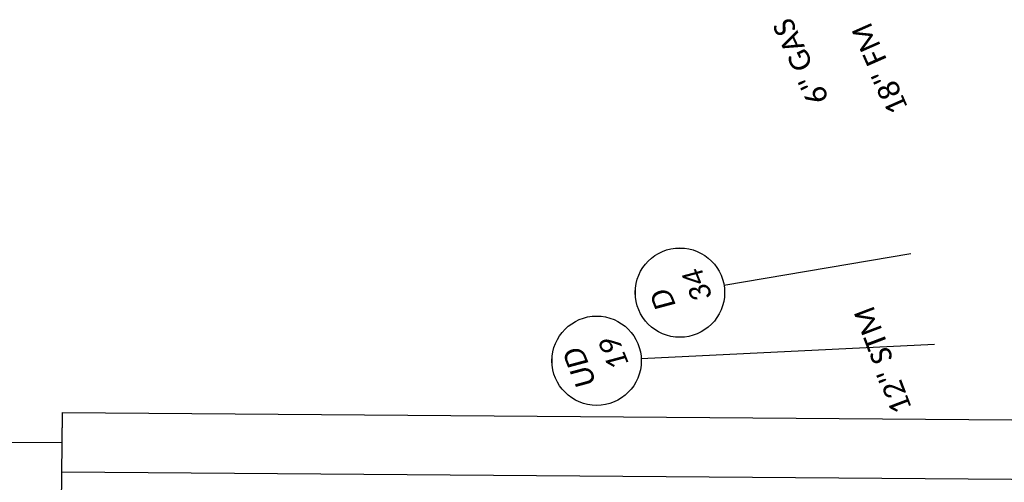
# Model space of a CAD drawing. Header units: feet. Extents: x -5 to 2247819, y -3 to 598692.
# Tile 30 of 84: x 2245552 to 2245684, y 596346 to 596408. Entities that reach past the tile are written whole.
import ezdxf
from ezdxf import colors
from ezdxf.entities.mleader import LeaderData, LeaderLine
from ezdxf.enums import TextEntityAlignment as Align
from ezdxf.math import Vec2, Vec3

# ---------------------------------------------------------------- set-up
doc = ezdxf.new("R2010")
doc.units = ezdxf.units.FT
doc.header["$MEASUREMENT"] = 0
for name, color, linetype in [('DR_X_Text', 7, 'Continuous'), ('TX_P_20', 7, 'Continuous'), ('UT_X_Gas_Text', 7, 'Continuous'), ('UT_X_Sanitary_Text', 7, 'Continuous')]:
    doc.layers.add(name, color=color, linetype=linetype)
doc.layers.add('SC_Scratch1', color=7, linetype='Continuous', plot=False)
doc.styles.add('P_Slanted_Normal', font='calibrii.ttf', dxfattribs={"height": 0.14})
doc.styles.add('Slanted-Normal', font='font31.shx', dxfattribs={"height": 0.14})
doc.styles.add('X_Straight_Normal', font='calibril.ttf', dxfattribs={"height": 0.14})

# ---------------------------------------------------------------- blocks, each defined once
blk = doc.blocks.new('*U1152')
blk.add_wipeout([(-0.298, 0.023), (-0.2955, 0.0451), (-0.2906, 0.0699), (-0.2848, 0.0906), (-0.2772, 0.1119), (-0.2675, 0.1334), (-0.2565, 0.1534), (-0.2448, 0.1715), (-0.2336, 0.1865), (-0.2207, 0.2016), (-0.2056, 0.217), (-0.1877, 0.2327), (-0.1718, 0.2446), (-0.1581, 0.2537), (-0.1415, 0.2633), (-0.124, 0.272), (-0.105, 0.2799), (-0.0838, 0.2869), (-0.058, 0.2932), (-0.0359, 0.2967), (-0.0124, 0.2987), (0, 0.2989), (0.0216, 0.2981), (0.0435, 0.2957), (0.0689, 0.2909), (0.0901, 0.285), (0.1109, 0.2776), (0.1354, 0.2665), (0.1535, 0.2565), (0.17, 0.2459), (0.1872, 0.233), (0.2031, 0.2193), (0.2174, 0.2051), (0.2295, 0.1915), (0.2399, 0.1783), (0.253, 0.1592), (0.2635, 0.141), (0.2727, 0.1223), (0.2805, 0.1032), (0.2862, 0.086), (0.2911, 0.0679), (0.2941, 0.053), (0.2965, 0.0374), (0.2983, 0.018), (0.2989, 0), (0.2982, -0.0197), (0.2961, -0.0403), (0.2929, -0.0595), (0.2889, -0.0764), (0.2841, -0.0929), (0.2782, -0.1093), (0.2725, -0.1228), (0.2633, -0.1415), (0.2543, -0.157), (0.2448, -0.1714), (0.232, -0.1884), (0.2205, -0.2018), (0.2114, -0.2113), (0.198, -0.2239), (0.1884, -0.232), (0.1723, -0.2442), (0.1512, -0.2578), (0.1288, -0.2697), (0.1125, -0.2769), (0.0939, -0.2837), (0.0695, -0.2907), (0.0567, -0.2935), (0.0384, -0.2964), (0.0247, -0.2979), (0.0106, -0.2987), (0, -0.2989), (-0.0062, -0.2988), (-0.0176, -0.2984), (-0.0278, -0.2976), (-0.0396, -0.2962), (-0.0516, -0.2944), (-0.0643, -0.2919), (-0.0772, -0.2887), (-0.0923, -0.2843), (-0.1152, -0.2758), (-0.1348, -0.2668), (-0.1505, -0.2582), (-0.168, -0.2472), (-0.1821, -0.237), (-0.1989, -0.2231), (-0.218, -0.2045), (-0.2316, -0.1889), (-0.2458, -0.1701), (-0.2553, -0.1554), (-0.2655, -0.1372), (-0.2748, -0.1176), (-0.2828, -0.0969), (-0.2896, -0.0739), (-0.2939, -0.0542), (-0.297, -0.0333), (-0.2985, -0.0149), (-0.2989, 0)])
at = {"flags": 128}
blk.add_lwpolyline([(-0.0644, -0.293), (-0.3374, -1.536)], dxfattribs=at)
blk.add_circle((0, 0), 0.3)
at = {"style": 'Slanted-Normal', "flags": 8}
for tag, p in [('ITEMTYPE', (0, 0.125)), ('ITEMNUMBER', (0, -0.125))]:
    blk.add_attdef(tag, text='', height=0.14, dxfattribs=at).set_placement(p, align=Align.MIDDLE_CENTER)
blk = doc.blocks.new('*U1203')
blk.add_wipeout([(-0.298, 0.023), (-0.2955, 0.0451), (-0.2906, 0.0699), (-0.2848, 0.0906), (-0.2772, 0.1119), (-0.2675, 0.1334), (-0.2565, 0.1534), (-0.2448, 0.1715), (-0.2336, 0.1865), (-0.2207, 0.2016), (-0.2056, 0.217), (-0.1877, 0.2327), (-0.1718, 0.2446), (-0.1581, 0.2537), (-0.1415, 0.2633), (-0.124, 0.272), (-0.105, 0.2799), (-0.0838, 0.2869), (-0.058, 0.2932), (-0.0359, 0.2967), (-0.0124, 0.2987), (0, 0.2989), (0.0216, 0.2981), (0.0435, 0.2957), (0.0689, 0.2909), (0.0901, 0.285), (0.1109, 0.2776), (0.1354, 0.2665), (0.1535, 0.2565), (0.17, 0.2459), (0.1872, 0.233), (0.2031, 0.2193), (0.2174, 0.2051), (0.2295, 0.1915), (0.2399, 0.1783), (0.253, 0.1592), (0.2635, 0.141), (0.2727, 0.1223), (0.2805, 0.1032), (0.2862, 0.086), (0.2911, 0.0679), (0.2941, 0.053), (0.2965, 0.0374), (0.2983, 0.018), (0.2989, 0), (0.2982, -0.0197), (0.2961, -0.0403), (0.2929, -0.0595), (0.2889, -0.0764), (0.2841, -0.0929), (0.2782, -0.1093), (0.2725, -0.1228), (0.2633, -0.1415), (0.2543, -0.157), (0.2448, -0.1714), (0.232, -0.1884), (0.2205, -0.2018), (0.2114, -0.2113), (0.198, -0.2239), (0.1884, -0.232), (0.1723, -0.2442), (0.1512, -0.2578), (0.1288, -0.2697), (0.1125, -0.2769), (0.0939, -0.2837), (0.0695, -0.2907), (0.0567, -0.2935), (0.0384, -0.2964), (0.0247, -0.2979), (0.0106, -0.2987), (0, -0.2989), (-0.0062, -0.2988), (-0.0176, -0.2984), (-0.0278, -0.2976), (-0.0396, -0.2962), (-0.0516, -0.2944), (-0.0643, -0.2919), (-0.0772, -0.2887), (-0.0923, -0.2843), (-0.1152, -0.2758), (-0.1348, -0.2668), (-0.1505, -0.2582), (-0.168, -0.2472), (-0.1821, -0.237), (-0.1989, -0.2231), (-0.218, -0.2045), (-0.2316, -0.1889), (-0.2458, -0.1701), (-0.2553, -0.1554), (-0.2655, -0.1372), (-0.2748, -0.1176), (-0.2828, -0.0969), (-0.2896, -0.0739), (-0.2939, -0.0542), (-0.297, -0.0333), (-0.2985, -0.0149), (-0.2989, 0)])
at = {"flags": 128}
blk.add_lwpolyline([(-0.0985, -0.2834), (-0.7461, -2.1457)], dxfattribs=at)
blk.add_circle((0, 0), 0.3)
at = {"style": 'Slanted-Normal', "flags": 8}
for tag, p in [('ITEMTYPE', (0, 0.125)), ('ITEMNUMBER', (0, -0.125))]:
    blk.add_attdef(tag, text='', height=0.14, dxfattribs=at).set_placement(p, align=Align.MIDDLE_CENTER)

msp = doc.modelspace()

# ---------------------------------------------------------------- linework, layer by layer
at = {"layer": 'SC_Scratch1', "color": 2}
msp.add_line((2245556.093, 596134.985), (2245557.828, 596354.978), dxfattribs=at)
at = {"layer": 'SC_Scratch1', "color": 2, "flags": 128}
msp.add_lwpolyline([(2245157.792, 596352.062), (2245557.797, 596350.979), (2245557.828, 596354.978), (2245957.816, 596351.897), (2246377.706, 596317.58), (2246768.493, 596232.228)], dxfattribs=at)

# ---------------------------------------------------------------- block references
at = {"layer": 'TX_P_20'}
ref = msp.add_blockref('*U1152', (2245640.781, 596371.108, 1044.015), dxfattribs=dict(at, xscale=20, yscale=20, zscale=20, rotation=112))
ref.add_attrib('ITEMTYPE', 'D', dxfattribs={"layer": '0', "height": 2.8, "rotation": 112, "style": 'P_Slanted_Normal'}).set_placement((2245638.463, 596370.171, 1044.015), align=Align.MIDDLE_CENTER)
ref.add_attrib('ITEMNUMBER', '34', dxfattribs={"layer": '0', "height": 2.8, "rotation": 112, "style": 'P_Slanted_Normal'}).set_placement((2245643.099, 596372.044, 1044.015), align=Align.MIDDLE_CENTER)

# ---------------------------------------------------------------- texts
at = {"layer": 'UT_X_Gas_Text', "style": 'X_Straight_Normal'}
msp.add_text('6" GAS', height=2.8, rotation=115, dxfattribs=at).set_placement((2245660.85, 596397.167))
at = {"layer": 'UT_X_Sanitary_Text', "style": 'X_Straight_Normal'}
msp.add_text('18" FM', height=2.8, rotation=113.8272, dxfattribs=at).set_placement((2245671.516, 596395.84))

# ---------------------------------------------------------------- next in the draw order: texts
at = {"layer": 'DR_X_Text', "insert": (2245664.069, 596368.531), "char_height": 2.8, "attachment_point": 3, "rotation": 110.73698, "style": 'X_Straight_Normal'}
msp.add_mtext('12" STM', dxfattribs=at)

# ---------------------------------------------------------------- next in the draw order: leaders
at = {"layer": 'TX_P_20'}
ml = msp.add_multileader_mtext('Standard', dxfattribs=at)
ml.set_content('CONSTRUCTION LIMITS', color=256, style='P_Slanted_Normal')
ml.set_leader_properties()
ml.build(insert=Vec2(0, 0))
ml.multileader.update_dxf_attribs({"dogleg_length": 0.36, "arrow_head_size": 3.6, "scale": 20})
ctx = ml.context
ctx.base_point, ctx.scale, ctx.char_height, ctx.arrow_head_size, ctx.landing_gap_size, ctx.plane_origin, ctx.plane_x_axis, ctx.plane_y_axis = Vec3(2246150.475, 596316.931), 20, 2.8, 3.6, 1.8, Vec3(2246043.579, 596311.281), Vec3(0.9967778, -0.0802123), Vec3(0.0802123, 0.9967778)
ctx.text_align_type = 2
notes = []
notes.append((ctx, [(1, (1, 1, 0), (2246186.686, 596314.017), (-0.9967778, 0.0802123), 4.301, [(0, [(2246200.605, 596293.635)], 0, [])])]))
ctx.mtext.insert, ctx.mtext.text_direction, ctx.mtext.rotation, ctx.mtext.width, ctx.mtext.defined_height, ctx.mtext.alignment, ctx.mtext.flow_direction = Vec3(2246180.718, 596315.922), Vec3(0.9967778, -0.0802123), 6.2028867, 29.08504, 7.846, 3, 5
for ctx, leaders in notes:
    for number, flags, end, landing, length, lines in leaders:
        leader = LeaderData()
        leader.index, (leader.has_last_leader_line, leader.has_dogleg_vector, leader.attachment_direction) = number, flags
        leader.last_leader_point, leader.dogleg_vector, leader.dogleg_length = Vec3(end), Vec3(landing), length
        for number, points, colour, breaks in lines:
            line = LeaderLine()
            line.index, line.vertices, line.color, line.breaks = number, Vec3.list(points), colors.encode_raw_color(colour), breaks
            leader.lines.append(line)
        ctx.leaders.append(leader)

# ---------------------------------------------------------------- next in the draw order: block references
ref = msp.add_blockref('*U1203', (2245629.597, 596361.952), dxfattribs=dict(at, xscale=20, yscale=20, zscale=20, rotation=112))
ref.add_attrib('ITEMTYPE', 'UD', dxfattribs={"layer": '0', "height": 2.8, "rotation": 112, "style": 'P_Slanted_Normal'}).set_placement((2245627.28, 596361.015), align=Align.MIDDLE_CENTER)
ref.add_attrib('ITEMNUMBER', '19', dxfattribs={"layer": '0', "height": 2.8, "rotation": 112, "style": 'P_Slanted_Normal'}).set_placement((2245631.915, 596362.888), align=Align.MIDDLE_CENTER)

# ---------------------------------------------------------------- next in the draw order: linework, layer by layer
at = {"layer": 'SC_Scratch1', "color": 2, "flags": 128}
msp.add_lwpolyline([(2245957.754, 596343.897), (2245557.766, 596346.979)], dxfattribs=at)

# ---------------------------------------------------------------- next in the draw order: leaders
at = {"layer": 'TX_P_20'}
ml = msp.add_multileader_mtext('Standard', dxfattribs=at)
ml.set_content("END 5' CONCRETE SIDEWALK\\PSTA. 30+91.44, 23.93' RT.\\PMATCH EXISTING", color=256, style='P_Slanted_Normal')
ml.set_leader_properties()
ml.build(insert=Vec2(0, 0))
ml.multileader.update_dxf_attribs({"dogleg_length": 0.36, "arrow_head_size": 3.6, "scale": 20})
ctx = ml.context
ctx.base_point, ctx.scale, ctx.char_height, ctx.arrow_head_size, ctx.landing_gap_size, ctx.plane_origin, ctx.plane_x_axis, ctx.plane_y_axis = Vec3(2246353.329, 596132.318), 20, 2.8, 3.6, 1.8, Vec3(2246297.626, 596135.469), Vec3(0.9771011, -0.2127758), Vec3(0.2127758, 0.9771011)
ctx.text_align_type = 2
notes = []
notes.append((ctx, [(1, (1, 1, 0), (2246411.564, 596119.636), (-0.9771011, 0.2127758), 4.301, [(0, [(2246437.547, 596162.115)], 0, [])])]))
ctx.mtext.insert, ctx.mtext.text_direction, ctx.mtext.rotation, ctx.mtext.width, ctx.mtext.defined_height, ctx.mtext.alignment, ctx.mtext.flow_direction = Vec3(2246405.905, 596122.323), Vec3(0.9771011, -0.2127758), 6.0687704, 65.63038, 7.944, 3, 5
for ctx, leaders in notes:
    for number, flags, end, landing, length, lines in leaders:
        leader = LeaderData()
        leader.index, (leader.has_last_leader_line, leader.has_dogleg_vector, leader.attachment_direction) = number, flags
        leader.last_leader_point, leader.dogleg_vector, leader.dogleg_length = Vec3(end), Vec3(landing), length
        for number, points, colour, breaks in lines:
            line = LeaderLine()
            line.index, line.vertices, line.color, line.breaks = number, Vec3.list(points), colors.encode_raw_color(colour), breaks
            leader.lines.append(line)
        ctx.leaders.append(leader)

doc.saveas('drawing.dxf')
